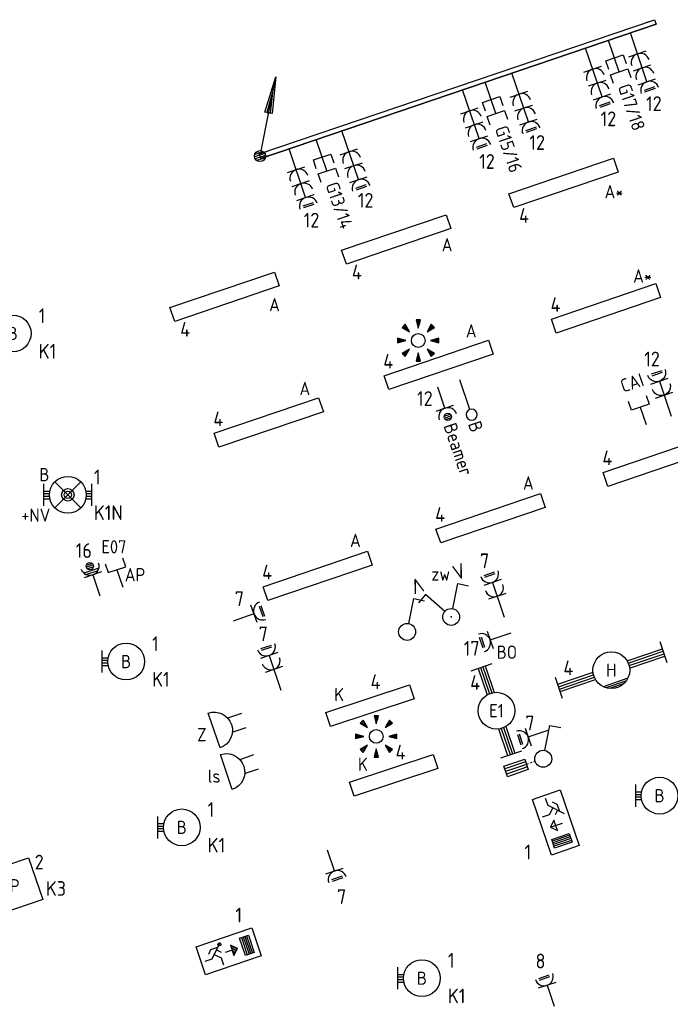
# Model space of a CAD drawing. Header units: millimetres. Extents: x 32381 to 65913, y 27481 to 83025.
# Tile 11 of 12: x 43633 to 52475, y 69641 to 83025. Entities that reach past the tile are written whole.
import ezdxf
from ezdxf.enums import TextEntityAlignment as Align

# ---------------------------------------------------------------- set-up
doc = ezdxf.new("R2010")
doc.units = ezdxf.units.MM
doc.header["$LTSCALE"] = 100
for name, color, linetype in [('EB63101-_ATTRIB', 2, 'Continuous'), ('EB63106-_ATTRIB', 2, 'Continuous'), ('EB6411--_ATTRIB', 2, 'Continuous'), ('EB6441--_ATTRIB', 2, 'Continuous'), ('EB6452--_ATTRIB', 2, 'Continuous'), ('EB6531--_ATTRIB', 2, 'Continuous'), ('EL6110--_CEN-NOODSTR', 3, 'Continuous'), ('EL61303-_WANDGOOT', 3, 'Continuous'), ('EL62203-_KRACHT-WCD230', 3, 'Continuous'), ('EL63101-_LICHT-ARM', 3, 'Continuous'), ('EL63102-_LICHT-SCH', 3, 'Continuous'), ('EL63103-_LICHT-WCD230V', 3, 'Continuous'), ('EL63105-_LICHT-KAST', 3, 'Continuous'), ('EL63106-_LICHT-WCDPLAF', 3, 'Continuous'), ('EL63202-_NOODVRL-TXT', 3, 'Continuous'), ('EL63501-_NOODVRL-ARM', 3, 'Continuous'), ('EL63502-_NOODVRL-TXT', 3, 'Continuous'), ('EL6411--_DEURBEL', 3, 'Continuous'), ('EL6441--_DATACOM', 3, 'Continuous'), ('EL6452--_CAI', 3, 'Continuous'), ('EL6531--_ZONWERING', 3, 'Continuous')]:
    doc.layers.add(name, color=color, linetype=linetype)
doc.styles.add('2_0', font='iso', dxfattribs={"height": 200})
doc.styles.add('ISO', font='iso.shx', dxfattribs={"height": 220})
doc.styles.add('NORATT', font='iso.shx')
doc.styles.add('NORDIM', font='isocp.shx')
doc.styles.get("Standard").update_dxf_attribs({"font": 'arial.ttf'})

# ---------------------------------------------------------------- blocks, each defined once
blk = doc.blocks.new('ES3W1L')
for p, q in [((1.25, 0), (-1.25, 0)), ((-0.75, 1.25), (0.75, 1.25)), ((-0.75, 1), (0.75, 1)), ((0, 0), (0, -3))]:
    blk.add_line(p, q)
blk.add_arc((0, 1.25), 1.25, 180, 0)
at = {"style": 'NORATT'}
for tag, flags, p in [('VERMOGEN', 9, (-2.5, 3)), ('GROEP', 8, (0, 3)), ('SCHAK', 8, (2.5, 3)), ('GELIJK', 9, (5, 3)), ('KAST', 9, (7, 3)), ('TAL', 8, (2.5, 3))]:
    blk.add_attdef(tag, text='', height=1.8, rotation=90, dxfattribs=dict(at, flags=flags)).set_placement(p, align=Align.MIDDLE_CENTER)
at = {"style": 'NORATT', "flags": 8}
blk.add_attdef('DOEL', text='', height=1.8, rotation=90, dxfattribs=at).set_placement((-2.5, 3), align=Align.MIDDLE_LEFT)
at = {"style": 'NORATT', "flags": 9}
blk.add_attdef('M_CODE', text='', height=1.8, dxfattribs=at).set_placement((0, 0), align=Align.MIDDLE_CENTER)
blk = doc.blocks.new('ES3G10')
for p, q in [((-3.25, -1.5), (-3.25, 1.5)), ((-3.25, 0.52), (-2.44, 0.52)), ((-3.25, 0.17), (-2.49, 0.17)), ((-3.25, -0.17), (-2.49, -0.17)), ((-3.25, -0.52), (-2.44, -0.52))]:
    blk.add_line(p, q)
blk.add_circle((0, 0), 2.5)
at = {"style": 'NORATT', "flags": 9}
blk.add_attdef('GELIJK', text='', height=1.8, dxfattribs=at).set_placement((3.5, 5), align=Align.MIDDLE_CENTER)
at = {"color": 6, "style": 'NORATT'}
for tag, flags, p in [('SCHAK', 8, (3.5, 2.75)), ('A_CODE', 8, (0, 0)), ('GROEP', 8, (-3.5, -2.75)), ('KAST', 9, (3.5, -2.75))]:
    blk.add_attdef(tag, text='', height=1.8, dxfattribs=dict(at, flags=flags)).set_placement(p, align=Align.MIDDLE)
blk = doc.blocks.new('ES081010')
at = {"color": 0}
for p, q in [((-1, 0), (-1, -2)), ((1, -2), (1, 0))]:
    blk.add_line(p, q, dxfattribs=at)
blk.add_lwpolyline([(-2.5, 2.25), (2.5, 2.25, -1)], format="xyb", close=True, dxfattribs=at)
at = {"color": 0, "style": 'NORATT', "flags": 8}
for tag, p in [('NUMMER', (0, 6.75)), ('SCHAK', (0, 4))]:
    blk.add_attdef(tag, text='', height=1.8, dxfattribs=at).set_placement(p, align=Align.MIDDLE)
at = {"style": 'NORATT'}
for tag, flags, p in [('CODE', 9, (1, 3.5)), ('PANEEL', 9, (0, 3)), ('GRP', 8, (0, -5)), ('RUIMTE', 9, (0, -7.5))]:
    blk.add_attdef(tag, text='', height=1.8, dxfattribs=dict(at, flags=flags)).set_placement(p, align=Align.MIDDLE_LEFT)
at = {"style": 'NORATT', "flags": 8}
blk.add_attdef('M_CODE', text='', height=1.8, dxfattribs=at).set_placement((0, 0), align=Align.MIDDLE_CENTER)
blk = doc.blocks.new('EJ3P31')
at = {"color": 0}
blk.add_lwpolyline([(-7.5, -1), (-7.5, 1), (7.5, 1), (7.5, -1)], close=True, dxfattribs=at)
at = {"style": 'NORATT', "flags": 9}
blk.add_attdef('GELIJK', text='', height=1.8, dxfattribs=at).set_placement((3.5, 5), align=Align.MIDDLE_CENTER)
at = {"color": 0, "style": 'NORATT'}
for tag, flags, p in [('A_CODE', 8, (-3.5, 2.75)), ('SCHAK', 8, (3.5, 2.75)), ('GROEP', 8, (-3.5, -2.75)), ('KAST', 9, (3.5, -2.75))]:
    blk.add_attdef(tag, text='', height=1.8, dxfattribs=dict(at, flags=flags)).set_placement(p, align=Align.MIDDLE)
blk = doc.blocks.new('EH100000')
at = {"linetype": 'ByBlock'}
for p, q in [((1, 0.5), (0, 0.5)), ((1, 0.5, 1), (0, 0.5, 1)), ((0, -0.5, 1), (1, -0.5, 1)), ((1, -0.5), (0, -0.5))]:
    blk.add_line(p, q, dxfattribs=at)
at = {"linetype": 'ByBlock', "invisible_edges": 15}
for points in [[(1, -0.5), (0, -0.5), (0, 0.5), (1, 0.5)], [(0, 0.5), (1, 0.5), (1, 0.5, 1), (0, 0.5, 1)], [(0, -0.5, 1), (1, -0.5, 1), (1, -0.5), (0, -0.5)]]:
    blk.add_3dface(points, dxfattribs=at)
at = {"linetype": 'ByBlock', "style": '2_0', "flags": 8}
blk.add_attdef('FUNCTIE', text='', height=0.5, dxfattribs=at).set_placement((0.5, 0), align=Align.MIDDLE)
at = {"linetype": 'ByBlock', "flags": 9}
blk.add_attdef('SCHOT', text='', height=0.5, dxfattribs=at).set_placement((0.5, 0), align=Align.MIDDLE)
blk = doc.blocks.new('ES111352')
at = {"color": 0}
blk.add_line((0, 1.5), (0, -3), dxfattribs=at)
for points in [[(-1.25, 2.75), (-1.25, 1.5), (1.25, 1.5), (1.25, 2.75)], [(-1.25, 0.75), (-1.25, -0.5), (1.25, -0.5), (1.25, 0.75)]]:
    blk.add_lwpolyline(points, dxfattribs=at)
at = {"color": 0, "style": 'NORATT', "flags": 8}
blk.add_attdef('NUMMER1', text='', height=1.8, rotation=90, dxfattribs=at).set_placement((-1.5, 4.5), align=Align.MIDDLE_LEFT)
at = {"style": 'NORATT', "flags": 8}
blk.add_attdef('NUMMER', text='', height=1.8, rotation=90, dxfattribs=at).set_placement((1.5, 4.5), align=Align.MIDDLE_LEFT)
at = {"style": 'NORATT'}
for tag, flags, p in [('CODE', 9, (1, 3.5)), ('PANEEL', 9, (0, 3)), ('GRP', 8, (0, -5)), ('RUIMTE', 9, (0, -7.5))]:
    blk.add_attdef(tag, text='', height=1.8, dxfattribs=dict(at, flags=flags)).set_placement(p, align=Align.MIDDLE_LEFT)
at = {"style": 'NORATT', "flags": 8}
blk.add_attdef('M_CODE', text='', height=1.8, dxfattribs=at).set_placement((0, 0), align=Align.MIDDLE_CENTER)
blk = doc.blocks.new('WGE')
blk.add_lwpolyline([(-1, -0.5), (0, -0.5), (0, 0.5), (-1, 0.5)])
at = {"style": '2_0', "flags": 9}
for tag in ['HULPSTUK', 'SCHOT']:
    blk.add_attdef(tag, text='', height=0.5, dxfattribs=at).set_placement((0, 0), align=Align.MIDDLE)
blk = doc.blocks.new('ES3W2L')
for p, q in [((-0.75, 3.25), (0.75, 3.25)), ((-0.75, 3), (0.75, 3)), ((1.25, 2), (-1.25, 2)), ((0, 2), (0, -3)), ((1.25, 0), (-1.25, 0))]:
    blk.add_line(p, q)
for centre in [(0, 3.25), (0, 1.25)]:
    blk.add_arc(centre, 1.25, 180, 0)
at = {"style": 'NORATT'}
for tag, flags, p in [('VERMOGEN', 9, (-2.5, 5)), ('GROEP', 8, (0, 5)), ('SCHAK', 8, (2.5, 5)), ('GELIJKI', 9, (5, 5)), ('GELIJK', 9, (5, 5)), ('TAL', 8, (2.5, 5)), ('KAST', 9, (7, 5))]:
    blk.add_attdef(tag, text='', height=1.8, rotation=90, dxfattribs=dict(at, flags=flags)).set_placement(p, align=Align.MIDDLE_CENTER)
at = {"style": 'NORATT', "flags": 8}
blk.add_attdef('DOEL', text='', height=1.8, rotation=90, dxfattribs=at).set_placement((-2.5, 5), align=Align.MIDDLE_LEFT)
at = {"style": 'NORATT'}
for tag, height, flags, p in [('GROEPI', 1.8, 9, (0, 9.5)), ('CODE', 3.5, 8, (0, 4.5)), ('M_CODE', 1.8, 9, (0, 0)), ('VERMOGENI', 1.8, 9, (0, -9.5)), ('DOELI', 1.8, 9, (0, -11.5))]:
    blk.add_attdef(tag, text='', height=height, dxfattribs=dict(at, flags=flags)).set_placement(p, align=Align.MIDDLE_CENTER)
blk = doc.blocks.new('ES3S1')
blk.add_lwpolyline([(0.58, 1), (2.31, 4), (3.61, 3.25)])
blk.add_circle((0, 0), 1.15)
at = {"style": 'NORATT'}
for tag, flags, p in [('SCHAK', 8, (3, 5.5)), ('KAST', 9, (-3, 0.5)), ('M_CODE', 9, (0, 0)), ('DOEL', 9, (-3, -2)), ('GROEP', 9, (-3, -4.5))]:
    blk.add_attdef(tag, text='', height=1.8, dxfattribs=dict(at, flags=flags)).set_placement(p, align=Align.MIDDLE_CENTER)
blk = doc.blocks.new('ES3W1P')
at = {"color": 0}
for p, q in [((0.43, 1.5), (-0.43, 1.5)), ((1.25, 0), (-1.25, 0)), ((0.5, 1.25), (-0.5, 1.25)), ((0.43, 1), (-0.43, 1)), ((0, 0), (0, -3))]:
    blk.add_line(p, q, dxfattribs=at)
blk.add_circle((0, 1.25), 0.5, dxfattribs=at)
blk.add_arc((0, 1.25), 1.25, 180, 0, dxfattribs=at)
at = {"style": 'NORATT'}
for tag, flags, p in [('VERMOGEN', 9, (-2.5, 3.5)), ('GROEP', 8, (0, 3.5)), ('SCHAK', 8, (2.5, 3.5)), ('GELIJK', 9, (5, 3.5)), ('TAL', 8, (2.5, 3.5)), ('KAST', 9, (7, 3.5))]:
    blk.add_attdef(tag, text='', height=1.8, rotation=90, dxfattribs=dict(at, flags=flags)).set_placement(p, align=Align.MIDDLE_CENTER)
at = {"style": 'NORATT', "flags": 8}
blk.add_attdef('DOEL', text='', height=1.8, rotation=90, dxfattribs=at).set_placement((-2.5, 3.5), align=Align.MIDDLE_LEFT)
at = {"style": 'NORATT', "flags": 9}
blk.add_attdef('M_CODE', text='', height=1.8, dxfattribs=at).set_placement((0, 0), align=Align.MIDDLE_CENTER)
blk = doc.blocks.new('ES4X4')
at = {"color": 0}
blk.add_line((0, 1.25), (0, -3), dxfattribs=at)
blk.add_circle((0, 2), 0.75, dxfattribs=at)
at = {"color": 0, "style": 'NORATT', "flags": 8}
for tag, p in [('NUMMER', (0, 3.5)), ('CODE', (-2.75, -1.25))]:
    blk.add_attdef(tag, text='', height=1.8, rotation=90, dxfattribs=at).set_placement(p, align=Align.MIDDLE_LEFT)
at = {"style": 'NORATT', "flags": 9}
for tag, p in [('M_CODE', (0, 0)), ('PANEEL', (0, -2.5)), ('GRP', (0, -5)), ('MERK', (0, -7.5)), ('AANGEP', (0, -10)), ('INSTAL', (0, -12.5)), ('TYPE', (0, -17.5))]:
    blk.add_attdef(tag, text='', height=1.8, dxfattribs=at).set_placement(p, align=Align.MIDDLE_CENTER)
blk.add_attdef('RUIMTE', text='', height=1.8, dxfattribs=at).set_placement((0, -7.5), align=Align.MIDDLE_LEFT)
blk = doc.blocks.new('ES652141')
for p, q in [((-0.2, 3.75), (-0.2, 3)), ((0, 3.75), (0, 2.25)), ((0.2, 3.75), (0.2, 3)), ((-2.79, 2.51), (-2.26, 1.98)), ((-2.65, 2.65), (-1.59, 1.59)), ((-2.51, 2.79), (-1.98, 2.26)), ((2.65, 2.65), (1.59, 1.59)), ((2.51, 2.79), (1.98, 2.26)), ((2.79, 2.51), (2.26, 1.98)), ((-3.75, 0.2), (-3, 0.2)), ((-3.75, 0), (-2.25, 0)), ((3.75, 0), (2.25, 0)), ((3.75, 0.2), (3, 0.2)), ((-3.75, -0.2), (-3, -0.2)), ((-2.65, -2.65), (-1.59, -1.59)), ((2.65, -2.65), (1.59, -1.59)), ((3.75, -0.2), (3, -0.2)), ((-2.79, -2.51), (-2.26, -1.98)), ((-2.51, -2.79), (-1.98, -2.26)), ((-0.2, -3.75), (-0.2, -3)), ((0, -3.75), (0, -2.25)), ((0.2, -3.75), (0.2, -3)), ((2.51, -2.79), (1.98, -2.26)), ((2.79, -2.51), (2.26, -1.98))]:
    blk.add_line(p, q)
for points in [[(0, 2.25), (0.4, 3.75), (-0.4, 3.75)], [(-1.59, 1.59), (-2.37, 2.93), (-2.93, 2.37)], [(1.59, 1.59), (2.93, 2.37), (2.37, 2.93)], [(-2.25, 0), (-3.75, 0.4), (-3.75, -0.4)], [(2.25, 0), (3.75, -0.4), (3.75, 0.4)], [(-1.59, -1.59), (-2.93, -2.37), (-2.37, -2.93)], [(1.59, -1.59), (2.37, -2.93), (2.93, -2.37)], [(0, -2.25), (-0.4, -3.75), (0.4, -3.75)]]:
    blk.add_lwpolyline(points, close=True)
blk.add_circle((0, 0), 1.25)
at = {"style": 'NORATT'}
blk.add_attdef('NUMMER', text='', height=1.8, dxfattribs=at).set_placement((0, 5), align=Align.MIDDLE)
for tag, flags, p in [('PANEEL', 9, (0, 3)), ('CODE', 9, (1, 3.5)), ('GRP', 8, (0, -5)), ('RUIMTE', 9, (0, -7.5))]:
    blk.add_attdef(tag, text='', height=1.8, dxfattribs=dict(at, flags=flags)).set_placement(p, align=Align.MIDDLE_LEFT)
at = {"style": 'NORATT', "flags": 8}
blk.add_attdef('M_CODE', text='', height=1.8, dxfattribs=at).set_placement((0, 0), align=Align.MIDDLE_CENTER)
blk = doc.blocks.new('EJ3P21')
at = {"color": 0}
blk.add_lwpolyline([(-6, -1), (-6, 1), (6, 1), (6, -1)], close=True, dxfattribs=at)
at = {"style": 'NORATT'}
for tag, height, flags, p in [('GROEPI', 1.8, 9, (0, 9.5)), ('CODE', 3.5, 8, (0, 4.5)), ('GELIJK', 1.8, 9, (3.5, 5)), ('M_CODE', 1.8, 9, (0, 0)), ('VERMOGEN', 1.8, 9, (0, -5.5)), ('DOEL', 1.8, 9, (0, -7.5)), ('VERMOGENI', 1.8, 9, (0, -9.5)), ('DOELI', 1.8, 9, (0, -11.5))]:
    blk.add_attdef(tag, text='', height=height, dxfattribs=dict(at, flags=flags)).set_placement(p, align=Align.MIDDLE_CENTER)
at = {"style": 'NORATT', "flags": 9}
for tag in ['GELIJKI', 'TAL']:
    blk.add_attdef(tag, text='', height=1.8, rotation=90, dxfattribs=at).set_placement((5, 2.75), align=Align.MIDDLE_CENTER)
at = {"style": 'NORATT'}
for tag, flags, p in [('SCHAK', 8, (3.5, 2.8)), ('A_CODE', 8, (0, 0)), ('GROEP', 8, (-3.5, -2.8)), ('KAST', 9, (3.5, -2.8))]:
    blk.add_attdef(tag, text='', height=1.8, dxfattribs=dict(at, flags=flags)).set_placement(p, align=Align.MIDDLE)
blk = doc.blocks.new('EJ3T30W')
at = {"color": 0}
for p, q in [((-7.5, -1.5), (-7.5, 1.5)), ((7.5, -1.5), (7.5, 1.5)), ((-7.5, 0.52), (-2.44, 0.52)), ((-7.5, 0.17), (-2.49, 0.17)), ((2.44, 0.52), (7.5, 0.52)), ((2.49, 0.17), (7.5, 0.17)), ((-7.5, -0.18), (-2.49, -0.18)), ((-7.5, -0.53), (-2.44, -0.53)), ((2.44, -0.53), (7.5, -0.53)), ((2.49, -0.18), (7.5, -0.18)), ((1.77, -1.77), (-1.77, -1.77)), ((1.48, -2.02), (-1.48, -2.02)), ((1.05, -2.27), (-1.05, -2.27))]:
    blk.add_line(p, q, dxfattribs=at)
blk.add_circle((0, 0), 2.5, dxfattribs=at)
at = {"style": 'NORATT', "flags": 9}
blk.add_attdef('GELIJK', text='', height=1.8, dxfattribs=at).set_placement((3.5, 5), align=Align.MIDDLE_CENTER)
at = {"color": 0, "style": 'NORATT'}
for tag, flags, p in [('SCHAK', 8, (3.5, 2.75)), ('A_CODE', 8, (0, 0)), ('GROEP', 8, (-3.5, -2.75)), ('KAST', 9, (3.5, -2.75))]:
    blk.add_attdef(tag, text='', height=1.8, dxfattribs=dict(at, flags=flags)).set_placement(p, align=Align.MIDDLE)
blk = doc.blocks.new('EJ3T20')
at = {"color": 0}
for p, q in [((-6.25, -1.5), (-6.25, 1.5)), ((6.25, -1.5), (6.25, 1.5)), ((-6.25, 0.52), (-2.44, 0.52)), ((-6.25, 0.17), (-2.49, 0.17)), ((2.44, 0.52), (6.25, 0.52)), ((2.49, 0.17), (6.25, 0.17)), ((-6.25, -0.17), (-2.49, -0.17)), ((-6.25, -0.52), (-2.44, -0.52)), ((2.44, -0.52), (6.25, -0.52)), ((2.49, -0.17), (6.25, -0.17))]:
    blk.add_line(p, q, dxfattribs=at)
blk.add_circle((0, 0), 2.5, dxfattribs=at)
at = {"style": 'NORATT', "flags": 9}
blk.add_attdef('GELIJK', text='', height=1.8, dxfattribs=at).set_placement((3.5, 5), align=Align.MIDDLE_CENTER)
at = {"color": 0, "style": 'NORATT'}
for tag, flags, p in [('SCHAK', 8, (3.5, 2.75)), ('A_CODE', 8, (0, 0)), ('GROEP', 8, (-3.5, -2.75)), ('KAST', 9, (3.5, -2.75))]:
    blk.add_attdef(tag, text='', height=1.8, dxfattribs=dict(at, flags=flags)).set_placement(p, align=Align.MIDDLE)
blk = doc.blocks.new('EJ3P13')
at = {"color": 0}
blk.add_lwpolyline([(-3, -3), (-3, 3), (3, 3), (3, -3)], close=True, dxfattribs=at)
at = {"style": 'NORATT', "flags": 9}
blk.add_attdef('GELIJK', text='', height=1.8, dxfattribs=at).set_placement((3.5, 5), align=Align.MIDDLE_CENTER)
at = {"color": 0, "style": 'NORATT'}
for tag, flags, p in [('SCHAK', 8, (3.5, 4.75)), ('A_CODE', 8, (0, 0)), ('GROEP', 8, (-3.5, -4.75)), ('KAST', 9, (3.5, -4.75))]:
    blk.add_attdef(tag, text='', height=1.8, dxfattribs=dict(at, flags=flags)).set_placement(p, align=Align.MIDDLE)
blk = doc.blocks.new('ES3W1Q')
at = {"color": 0}
for p, q in [((0.43, 1.5), (-0.43, 1.5)), ((1.25, 0), (-1.25, 0)), ((1.07, 0.6), (-1.07, 0.6)), ((0.81, 0.3), (-0.81, 0.3)), ((0.5, 1.25), (-0.5, 1.25)), ((0.43, 1), (-0.43, 1)), ((0, 0), (0, -3))]:
    blk.add_line(p, q, dxfattribs=at)
blk.add_circle((0, 1.25), 0.5, dxfattribs=at)
blk.add_arc((0, 1.25), 1.25, 180, 0, dxfattribs=at)
at = {"color": 0, "style": 'NORATT'}
for tag, flags, p in [('VERMOGEN', 9, (-2.5, 2.5)), ('GROEP', 8, (0, 3.5)), ('KAST', 9, (2.5, 2.5)), ('SCHAK', 8, (-1.5, -1.5)), ('TAL', 8, (1.6, -1.65))]:
    blk.add_attdef(tag, text='', height=1.8, rotation=90, dxfattribs=dict(at, flags=flags)).set_placement(p, align=Align.MIDDLE)
at = {"style": 'NORATT', "width": 0.7, "flags": 8}
blk.add_attdef('DOEL', text='', height=1.8, rotation=90, dxfattribs=at).set_placement((-2.5, 3.5), align=Align.MIDDLE_LEFT)
at = {"style": 'NORATT', "flags": 9}
blk.add_attdef('GELIJK', text='', height=1.8, rotation=90, dxfattribs=at).set_placement((5, 3.5), align=Align.MIDDLE_CENTER)
blk.add_attdef('M_CODE', text='', height=1.8, dxfattribs=at).set_placement((0, 0), align=Align.MIDDLE_CENTER)
blk = doc.blocks.new('ES111351')
blk.add_line((0, -0.5), (0, -3))
blk.add_lwpolyline([(-1.25, 0.75), (-1.25, -0.5), (1.25, -0.5), (1.25, 0.75)])
at = {"style": 'NORATT', "flags": 8}
blk.add_attdef('NUMMER', text='', height=1.8, rotation=90, dxfattribs=at).set_placement((0, 2.5), align=Align.MIDDLE_LEFT)
at = {"style": 'NORATT'}
for tag, flags, p in [('CODE', 9, (1, 3.5)), ('PANEEL', 9, (0, 3)), ('GRP', 8, (0, -5)), ('RUIMTE', 9, (0, -7.5))]:
    blk.add_attdef(tag, text='', height=1.8, dxfattribs=dict(at, flags=flags)).set_placement(p, align=Align.MIDDLE_LEFT)
at = {"style": 'NORATT', "flags": 8}
blk.add_attdef('M_CODE', text='', height=1.8, dxfattribs=at).set_placement((0, 0), align=Align.MIDDLE_CENTER)
blk = doc.blocks.new('ES3N026')
for p, q in [((-1.5, 0.75), (-1, 0.25)), ((0.38, -0.88), (0.38, 0.87)), ((2.25, 1.25), (2.25, -1.25)), ((2.5, 1.25), (2.5, -1.25)), ((2.75, 1.25), (2.75, -1.25)), ((3, 1.25), (3, -1.25))]:
    blk.add_line(p, q)
for points in [[(4.01, 2.01), (4.01, -1.98), (-3.99, -1.98), (-3.99, 2.01)], [(3.25, -1.25), (2, -1.25), (2, 1.25), (3.25, 1.25)], [(0.38, -0.88), (1.12, -0.13), (-0.37, -0.13)]]:
    blk.add_lwpolyline(points, close=True)
for points in [[(-0.75, 1.5), (-2.5, -0.25), (-3.5, -0.25)], [(-1.25, 1), (-2.25, 1), (-2.75, 0.5)], [(-2, 0.25), (-1.25, -0.5), (-1.25, -1.5)]]:
    blk.add_lwpolyline(points)
at = {"style": 'NORATT'}
for tag, height, flags, p in [('GROEPI', 1.8, 9, (0, 9.5)), ('CODE', 3.5, 8, (0, 4.5)), ('A_CODE', 1.8, 8, (-3.5, 3.5)), ('NUMMER', 1.8, 8, (3.5, 3.5)), ('SCHAK', 1.8, 8, (3.5, 2.75)), ('M_CODE', 1.8, 9, (0, 0)), ('GROEP', 1.8, 8, (-3.5, -3.5)), ('KAST', 1.8, 9, (3.5, -3.5)), ('VERMOGEN', 1.8, 9, (0, -5.5)), ('DOEL', 1.8, 9, (0, -7.5)), ('VERMOGENI', 1.8, 9, (0, -9.5)), ('DOELI', 1.8, 9, (0, -11.5))]:
    blk.add_attdef(tag, text='', height=height, dxfattribs=dict(at, flags=flags)).set_placement(p, align=Align.MIDDLE_CENTER)
at = {"style": 'NORATT', "flags": 9}
for tag in ['GELIJKI', 'TAL']:
    blk.add_attdef(tag, text='', height=1.8, rotation=90, dxfattribs=at).set_placement((5, 3.76), align=Align.MIDDLE_CENTER)
blk = doc.blocks.new('ES3N024')
at = {"color": 2}
for p, q in [((-1.5, 0.75), (-1, 0.25)), ((1.25, 0), (-0.5, 0)), ((0.65, 0.6), (0.5, 0.6)), ((0.85, 0.4), (0.5, 0.4)), ((1.05, 0.2), (0.5, 0.2)), ((1.05, -0.2), (0.5, -0.2)), ((0.85, -0.4), (0.5, -0.4)), ((0.65, -0.6), (0.5, -0.6))]:
    blk.add_line(p, q, dxfattribs=at)
at = {"color": 0}
for p, q in [((2.25, 1.25), (2.25, -1.25)), ((2.5, 1.25), (2.5, -1.25)), ((2.75, 1.25), (2.75, -1.25)), ((3, 1.25), (3, -1.25))]:
    blk.add_line(p, q, dxfattribs=at)
for points in [[(4.01, 2.01), (4.01, -1.98), (-3.99, -1.98), (-3.99, 2.01)], [(3.25, -1.25), (2, -1.25), (2, 1.25), (3.25, 1.25)]]:
    blk.add_lwpolyline(points, close=True, dxfattribs=at)
at = {"color": 2}
for points in [[(-0.75, 1.5), (-2.5, -0.25), (-3.5, -0.25)], [(-1.25, 1), (-2.25, 1), (-2.75, 0.5)], [(-2, 0.25), (-1.25, -0.5), (-1.25, -1.5)]]:
    blk.add_lwpolyline(points, dxfattribs=at)
blk.add_lwpolyline([(1.25, 0), (0.5, 0.75), (0.5, -0.75)], close=True, dxfattribs=at)
blk.add_circle((-0.88, 1.32), 0.2, dxfattribs=at)
at = {"style": 'NORATT'}
for tag, flags, p in [('A_CODE', 8, (-3.5, 3.5)), ('NUMMER', 8, (3.5, 3.5)), ('GROEP', 8, (-3.5, -3.5)), ('KAST', 9, (3.5, -3.5))]:
    blk.add_attdef(tag, text='', height=1.8, dxfattribs=dict(at, flags=flags)).set_placement(p, align=Align.MIDDLE_CENTER)
blk = doc.blocks.new('ES3W3L')
at = {"color": 2}
for p, q in [((-0.75, 5.25), (0.75, 5.25)), ((-0.75, 5), (0.75, 5))]:
    blk.add_line(p, q, dxfattribs=at)
at = {"color": 0}
for p, q in [((1.25, 4), (-1.25, 4)), ((0, 4), (0, -3)), ((1.25, 2), (-1.25, 2)), ((1.25, 0), (-1.25, 0))]:
    blk.add_line(p, q, dxfattribs=at)
for centre in [(0, 5.25), (0, 3.25), (0, 1.25)]:
    blk.add_arc(centre, 1.25, 180, 0, dxfattribs=at)
at = {"style": 'NORATT'}
for tag, flags, p in [('VERMOGEN', 9, (-2.5, 7)), ('GROEP', 8, (0, 7)), ('SCHAK', 8, (2.5, 7)), ('GELIJK', 9, (5, 7)), ('KAST', 9, (7, 7)), ('TAL', 8, (2.5, 7))]:
    blk.add_attdef(tag, text='', height=1.8, rotation=90, dxfattribs=dict(at, flags=flags)).set_placement(p, align=Align.MIDDLE_CENTER)
at = {"style": 'NORATT', "flags": 8}
blk.add_attdef('DOEL', text='', height=1.8, rotation=90, dxfattribs=at).set_placement((-2.5, 7), align=Align.MIDDLE_LEFT)
at = {"style": 'NORATT', "flags": 9}
blk.add_attdef('M_CODE', text='', height=1.8, dxfattribs=at).set_placement((0, 0), align=Align.MIDDLE_CENTER)
blk = doc.blocks.new('ES111309')
at = {"color": 0}
blk.add_line((0, -0.5), (0, -3), dxfattribs=at)
blk.add_lwpolyline([(-1.25, 0.75), (-1.25, -0.5), (1.25, -0.5), (1.25, 0.75)], dxfattribs=at)
at = {"color": 0, "style": 'NORATT', "flags": 8}
for tag, p in [('NUMMER', (0, 6)), ('CODE', (0, 3))]:
    blk.add_attdef(tag, text='', height=1.8, dxfattribs=at).set_placement(p, align=Align.MIDDLE)
at = {"style": 'NORATT'}
for tag, flags, p in [('PANEEL', 9, (0, 3)), ('GRP', 8, (0, -5)), ('RUIMTE', 9, (0, -7.5))]:
    blk.add_attdef(tag, text='', height=1.8, dxfattribs=dict(at, flags=flags)).set_placement(p, align=Align.MIDDLE_LEFT)
at = {"style": 'NORATT', "flags": 8}
blk.add_attdef('M_CODE', text='', height=1.8, dxfattribs=at).set_placement((0, 0), align=Align.MIDDLE_CENTER)
blk = doc.blocks.new('ES111201')
at = {"color": 0}
for p, q in [((0.38, 0.65), (5.5, 9.53)), ((0.73, 0.15), (-0.73, 0.15)), ((0.6, 0.45), (-0.6, 0.45)), ((0.73, -0.15), (-0.73, -0.15)), ((0.6, -0.45), (-0.6, -0.45))]:
    blk.add_line(p, q, dxfattribs=at)
for points in [[(2.57, 5.45), (5.5, 9.53), (3.43, 4.95)], [(3.22, 5.07), (4.63, 8.01), (2.78, 5.32)]]:
    blk.add_lwpolyline(points, close=True, dxfattribs=at)
blk.add_circle((0, 0), 0.75, dxfattribs=at)
at = {"style": 'NORATT', "flags": 9}
for tag in ['GELIJKI', 'TAL']:
    blk.add_attdef(tag, text='', height=1.8, rotation=90, dxfattribs=at).set_placement((5, 11.28), align=Align.MIDDLE_CENTER)
at = {"style": 'NORATT'}
for tag, height, flags, p in [('GROEPI', 1.8, 9, (0, 9.5)), ('GROEP', 1.8, 8, (0, 7.5)), ('CODE', 3.5, 8, (0, 4.5)), ('M_CODE', 1.8, 8, (0, 0)), ('KAST', 1.8, 9, (0, -3.5)), ('VERMOGEN', 1.8, 9, (0, -5.5)), ('DOEL', 1.8, 9, (0, -7.5)), ('VERMOGENI', 1.8, 9, (0, -9.5)), ('DOELI', 1.8, 9, (0, -11.5))]:
    blk.add_attdef(tag, text='', height=height, dxfattribs=dict(at, flags=flags)).set_placement(p, align=Align.MIDDLE_CENTER)
blk = doc.blocks.new('ES3S1-D')
at = {"color": 0}
for p, q in [((-2.4, 0.38), (-5.4, 0.38)), ((-2.4, 0), (-5.4, 0)), ((-2.4, -0.37), (-5.4, -0.37))]:
    blk.add_line(p, q, dxfattribs=at)
at = {"color": 1}
for p, q in [((-2.15, 0), (-2.4, 0)), ((-1.65, 0), (-1.9, 0)), ((-1.15, 0), (-1.4, 0))]:
    blk.add_line(p, q, dxfattribs=at)
blk.add_lwpolyline([(0.58, 1), (2.31, 4), (3.61, 3.25)])
at = {"color": 0}
blk.add_lwpolyline([(-2.4, -0.75), (-5.4, -0.75), (-5.4, 0.75), (-2.4, 0.75)], close=True, dxfattribs=at)
blk.add_circle((0, 0), 1.15)
at = {"style": 'NORATT'}
for tag, flags, p in [('SCHAK', 8, (3, 5.5)), ('KAST', 9, (-3, 0.5)), ('M_CODE', 9, (0, 0)), ('DOEL', 9, (-3, -2)), ('GROEP', 9, (-3, -4.5))]:
    blk.add_attdef(tag, text='', height=1.8, dxfattribs=dict(at, flags=flags)).set_placement(p, align=Align.MIDDLE_CENTER)
blk = doc.blocks.new('ES3SZ')
at = {"color": 0}
for points in [[(-0.58, 1), (-2.31, 4), (-3.61, 3.25)], [(0.58, 1), (2.31, 4), (3.61, 3.25)]]:
    blk.add_lwpolyline(points, dxfattribs=at)
blk.add_circle((0, 0), 1.15, dxfattribs=at)
blk.add_point((0, 0), dxfattribs=at)
blk.add_point((0, 0), dxfattribs=at)
at = {"color": 2, "style": 'ISO'}
blk.add_text('V', height=2, rotation=180, dxfattribs=at).set_placement((-3, 5.5), align=Align.MIDDLE_CENTER)
blk.add_text('V', height=2, dxfattribs=at).set_placement((3, 5.5), align=Align.MIDDLE_CENTER)
at = {"style": 'NORATT'}
for tag, flags, p in [('SCHAK', 8, (3, 5.5)), ('KAST', 9, (-3, 0.5)), ('M_CODE', 8, (0, 0)), ('DOEL', 9, (-3, -2)), ('GROEP', 9, (-3, -4.5))]:
    blk.add_attdef(tag, text='', height=1.8, dxfattribs=dict(at, flags=flags)).set_placement(p, align=Align.MIDDLE_CENTER)
for tag, flags, p in [('CODE', 9, (1, 3.5)), ('PANEEL', 9, (0, 3)), ('GRP', 8, (0, -5)), ('RUIMTE', 9, (0, -7.5))]:
    blk.add_attdef(tag, text='', height=1.8, dxfattribs=dict(at, flags=flags)).set_placement(p, align=Align.MIDDLE_LEFT)
blk = doc.blocks.new('EJ3T01')
at = {"color": 0}
for p, q in [((-3.25, -1.5), (-3.25, 1.5)), ((-1.77, 1.77), (1.77, -1.77)), ((1.77, 1.77), (-1.77, -1.77)), ((3.25, -1.5), (3.25, 1.5)), ((-3.25, 0.52), (-2.44, 0.52)), ((-3.25, 0.17), (-2.49, 0.17)), ((2.44, 0.52), (3.25, 0.52)), ((2.49, 0.17), (3.25, 0.17)), ((-3.25, -0.17), (-2.49, -0.17)), ((-3.25, -0.52), (-2.44, -0.52)), ((2.44, -0.52), (3.25, -0.52)), ((2.49, -0.17), (3.25, -0.17))]:
    blk.add_line(p, q, dxfattribs=at)
blk.add_lwpolyline([(1.77, -1.77), (1.75, -1.75)], dxfattribs=at)
for radius in [2.5, 0.85, 0.5]:
    blk.add_circle((0, 0), radius, dxfattribs=at)
at = {"style": 'NORATT', "flags": 9}
blk.add_attdef('GELIJK', text='', height=1.8, dxfattribs=at).set_placement((3.5, 5), align=Align.MIDDLE_CENTER)
at = {"color": 0, "style": 'NORATT'}
for tag, flags, p in [('A_CODE', 8, (-3.5, 2.75)), ('SCHAK', 8, (3.5, 2.75)), ('GROEP', 8, (-3.5, -2.75)), ('KAST', 9, (3.5, -2.75))]:
    blk.add_attdef(tag, text='', height=1.8, dxfattribs=dict(at, flags=flags)).set_placement(p, align=Align.MIDDLE)

msp = doc.modelspace()

# ---------------------------------------------------------------- block references
at = {"layer": 'EL6110--_CEN-NOODSTR', "xscale": 100.0000000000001, "yscale": 100.0000000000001, "zscale": 100.0000000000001, "rotation": 18.75000000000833}
msp.add_blockref('ES3W2L', (47087, 74193, -16800), dxfattribs=at)
at = {"layer": 'EL61303-_WANDGOOT', "yscale": 65, "zscale": 120}
for name, p, xscale, rotation in [('EH100000', (52272, 82995), -5674.999999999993, 18.74999999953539), ('WGE', (52272, 82995), -119.9999999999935, 198.7499999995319), ('WGE', (46898, 81171), -120.0000000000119, 18.74999999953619)]:
    msp.add_blockref(name, p, dxfattribs=dict(at, xscale=xscale, rotation=rotation))
at = {"layer": 'EL63101-_LICHT-ARM'}
ref = msp.add_blockref('EJ3P31', (51024, 80807), dxfattribs=dict(at, xscale=99.99999999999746, yscale=99.99999999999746, zscale=99.99999999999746, rotation=18.80000000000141))
ref.add_attrib('A_CODE', 'A*', dxfattribs={"layer": 'EB63101-_ATTRIB', "color": 1, "height": 180, "style": 'NORATT', "flags": 8}).set_placement((51709, 80687), align=Align.MIDDLE)
ref = msp.add_blockref('EJ3P31', (48750, 80038), dxfattribs=dict(at, xscale=99.99999999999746, yscale=99.99999999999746, zscale=99.99999999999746, rotation=18.80000000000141))
ref.add_attrib('A_CODE', 'A', dxfattribs={"layer": 'EB63101-_ATTRIB', "color": 1, "height": 180, "style": 'NORATT', "flags": 8}).set_placement((49441, 79966), align=Align.MIDDLE)
ref = msp.add_blockref('EJ3P31', (51601, 79102), dxfattribs=dict(at, xscale=99.99999999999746, yscale=99.99999999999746, zscale=99.99999999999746, rotation=18.80000000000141))
ref.add_attrib('A_CODE', 'A*', dxfattribs={"layer": 'EB63101-_ATTRIB', "color": 1, "height": 180, "style": 'NORATT', "flags": 8}).set_placement((52097, 79541), align=Align.MIDDLE)
ref = msp.add_blockref('EJ3P31', (46417, 79259), dxfattribs=dict(at, xscale=99.99999999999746, yscale=99.99999999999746, zscale=99.99999999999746, rotation=18.80000000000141))
ref.add_attrib('A_CODE', 'A', dxfattribs={"layer": 'EB63101-_ATTRIB', "color": 1, "height": 180, "style": 'NORATT', "flags": 8}).set_placement((47096, 79151), align=Align.MIDDLE)
ref = msp.add_blockref('ES3G10', (43538, 78760, -14400), dxfattribs=dict(at, xscale=100, yscale=100, zscale=100))
ref.add_attrib('A_CODE', 'B', dxfattribs={"layer": 'EB63101-_ATTRIB', "color": 1, "height": 180, "style": 'NORATT', "flags": 8}).set_placement((43538, 78760, -14400), align=Align.MIDDLE)
ref = msp.add_blockref('EJ3P31', (49327, 78333), dxfattribs=dict(at, xscale=99.99999999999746, yscale=99.99999999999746, zscale=99.99999999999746, rotation=18.80000000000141))
ref.add_attrib('A_CODE', 'A', dxfattribs={"layer": 'EB63101-_ATTRIB', "color": 1, "height": 180, "style": 'NORATT', "flags": 8}).set_placement((49769, 78795), align=Align.MIDDLE)
at = {"layer": 'EL63101-_LICHT-ARM', "xscale": 75, "yscale": 75, "zscale": 75}
for p in [(49049, 78665, -16800), (48479, 73283)]:
    msp.add_blockref('ES652141', p, dxfattribs=at)
at = {"layer": 'EL63101-_LICHT-ARM'}
ref = msp.add_blockref('EJ3P31', (47018, 77550, -14200), dxfattribs=dict(at, xscale=99.99999999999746, yscale=99.99999999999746, zscale=99.99999999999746, rotation=18.80000000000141))
ref.add_attrib('A_CODE', 'A', dxfattribs={"layer": 'EB63101-_ATTRIB', "color": 1, "height": 180, "style": 'NORATT', "flags": 8}).set_placement((47508, 78012, -14200), align=Align.MIDDLE)
ref = msp.add_blockref('EJ3P31', (52305, 77018), dxfattribs=dict(at, xscale=99.99999999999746, yscale=99.99999999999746, zscale=99.99999999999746, rotation=18.80000000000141))
ref.add_attrib('A_CODE', 'A*', dxfattribs={"layer": 'EB63101-_ATTRIB', "color": 1, "height": 180, "style": 'NORATT', "flags": 8}).set_placement((52764, 77485), align=Align.MIDDLE)
ref = msp.add_blockref('EJ3P31', (50032, 76249), dxfattribs=dict(at, xscale=99.99999999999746, yscale=99.99999999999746, zscale=99.99999999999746, rotation=18.80000000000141))
ref.add_attrib('A_CODE', 'A', dxfattribs={"layer": 'EB63101-_ATTRIB', "color": 1, "height": 180, "style": 'NORATT', "flags": 8}).set_placement((50545, 76727), align=Align.MIDDLE)
ref = msp.add_blockref('EJ3P31', (47682, 75465), dxfattribs=dict(at, xscale=99.99999999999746, yscale=99.99999999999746, zscale=99.99999999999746, rotation=18.80000000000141))
ref.add_attrib('A_CODE', 'A', dxfattribs={"layer": 'EB63101-_ATTRIB', "color": 1, "height": 180, "style": 'NORATT', "flags": 8}).set_placement((48195, 75947), align=Align.MIDDLE)
ref = msp.add_blockref('EJ3T30W', (51673, 74183, 2200), dxfattribs=dict(at, xscale=100.0000000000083, yscale=100.0000000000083, zscale=100.0000000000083, rotation=18.75000000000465))
ref.add_attrib('A_CODE', 'H', dxfattribs={"layer": 'EB63101-_ATTRIB', "color": 1, "height": 180, "style": 'NORATT', "flags": 8}).set_placement((51673, 74183, 2200), align=Align.MIDDLE)
ref = msp.add_blockref('ES3G10', (45079, 74300, -14400), dxfattribs=dict(at, xscale=100, yscale=100, zscale=100))
ref.add_attrib('A_CODE', 'B', dxfattribs={"layer": 'EB63101-_ATTRIB', "color": 1, "height": 180, "style": 'NORATT', "flags": 8}).set_placement((45079, 74300, -14400), align=Align.MIDDLE)
ref = msp.add_blockref('EJ3T20', (50112, 73632, -31000), dxfattribs=dict(at, xscale=100, yscale=100, zscale=100, rotation=288.7499999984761))
ref.add_attrib('A_CODE', 'E1', dxfattribs={"layer": 'EB63101-_ATTRIB', "color": 1, "height": 180, "style": 'NORATT', "flags": 8}).set_placement((50112, 73632, -31000), align=Align.MIDDLE)
ref = msp.add_blockref('EJ3P21', (48393, 73700), dxfattribs=dict(at, xscale=99.99999999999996, yscale=99.99999999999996, zscale=99.99999999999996, rotation=18.39999999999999))
ref.add_attrib('A_CODE', 'K', dxfattribs={"layer": 'EB63101-_ATTRIB', "color": 1, "height": 180, "style": 'NORATT', "flags": 8}).set_placement((47974, 73851), align=Align.MIDDLE)
ref = msp.add_blockref('EJ3P21', (48716, 72754), dxfattribs=dict(at, xscale=100.0000000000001, yscale=100.0000000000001, zscale=100.0000000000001, rotation=18.39999999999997))
ref.add_attrib('A_CODE', 'K', dxfattribs={"layer": 'EB63101-_ATTRIB', "color": 1, "height": 180, "style": 'NORATT', "flags": 8}).set_placement((48297, 72904), align=Align.MIDDLE)
ref = msp.add_blockref('ES3G10', (52329, 72477, -14400), dxfattribs=dict(at, xscale=100, yscale=100, zscale=100))
ref.add_attrib('A_CODE', 'B', dxfattribs={"layer": 'EB63101-_ATTRIB', "color": 1, "height": 180, "style": 'NORATT', "flags": 8}).set_placement((52329, 72477, -14400), align=Align.MIDDLE)
ref = msp.add_blockref('ES3G10', (45835, 72046, -14400), dxfattribs=dict(at, xscale=100, yscale=100, zscale=100))
ref.add_attrib('A_CODE', 'B', dxfattribs={"layer": 'EB63101-_ATTRIB', "color": 1, "height": 180, "style": 'NORATT', "flags": 8}).set_placement((45835, 72046, -14400), align=Align.MIDDLE)
ref = msp.add_blockref('EJ3P13', (43566, 71252), dxfattribs=dict(at, xscale=99.99999999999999, yscale=99.99999999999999, zscale=99.99999999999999, rotation=18.75000000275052))
ref.add_attrib('A_CODE', 'P', dxfattribs={"layer": 'EB63101-_ATTRIB', "color": 1, "height": 180, "style": 'NORATT', "flags": 8}).set_placement((43566, 71252), align=Align.MIDDLE)
ref = msp.add_blockref('ES3G10', (49099, 69996, -14400), dxfattribs=dict(at, xscale=100, yscale=100, zscale=100))
ref.add_attrib('A_CODE', 'B', dxfattribs={"layer": 'EB63101-_ATTRIB', "color": 1, "height": 180, "style": 'NORATT', "flags": 8}).set_placement((49099, 69996, -14400), align=Align.MIDDLE)
at = {"layer": 'EL63102-_LICHT-SCH'}
for name, p, xscale, yscale, zscale, rotation in [('ES3S1', (48898, 74703, -600), 100.000000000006, 100.000000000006, 100.000000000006, 18.75000000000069), ('ES3S1-D', (50748, 72979), 100, 100, 100, 18.74999999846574)]:
    msp.add_blockref(name, p, dxfattribs=dict(at, xscale=xscale, yscale=yscale, zscale=zscale, rotation=rotation))
at = {"layer": 'EL63103-_LICHT-WCD230V'}
for name, p, xscale, yscale, zscale, rotation in [('ES3W3L', (52028, 82561, -450), 100, 100, 100, 198.7499999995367), ('ES3W3L', (51419, 82354), 100, 100, 100, 198.7499999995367), ('ES3W3L', (50418, 82014), 100, 100, 100, 198.7499999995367), ('ES3W3L', (49747, 81787, -450), 100, 100, 100, 198.7499999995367), ('ES3W3L', (48107, 81230), 100, 100, 100, 198.749999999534), ('ES3W3L', (47390, 80987, -450), 100, 100, 100, 198.749999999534), ('ES3W2L', (52391, 77921), -100.0000000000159, 100.0000000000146, 100, 18.75417681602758), ('ES3W2L', (50121, 75187, 600), 100.0000000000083, 100.0000000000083, 100.0000000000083, 18.75000000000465), ('ES3W1L', (46817, 74949, -15750), 100, 100, 100, 289.2259355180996), ('ES3W1L', (50543, 73275, -15750), 100, 100, 100, 108.7499999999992), ('ES3W1L', (47911, 71453, -15750), 99.99999999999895, 99.99999999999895, 99.99999999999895, 198.7499999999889), ('ES3W1L', (50799, 69899, -15750), 100, 100, 100, 18.74999999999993)]:
    msp.add_blockref(name, p, dxfattribs=dict(at, xscale=xscale, yscale=yscale, zscale=zscale, rotation=rotation))
ref = msp.add_blockref('ES3W1L', (50026, 74595), dxfattribs=dict(at, xscale=100, yscale=100, zscale=100, rotation=108.7499999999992))
ref.add_attrib('DOEL', 'BO', dxfattribs={"layer": '0', "color": 1, "height": 180, "style": 'NORATT', "flags": 8}).set_placement((50115, 74428), align=Align.MIDDLE_LEFT)
at = {"layer": 'EL63105-_LICHT-KAST', "xscale": 100, "yscale": 100, "zscale": 100, "rotation": 18.750576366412}
msp.add_blockref('ES111201', (46898, 81171), dxfattribs=at)
at = {"layer": 'EL63106-_LICHT-WCDPLAF'}
ref = msp.add_blockref('ES3W1P', (49412, 77745, 15000), dxfattribs=dict(at, xscale=99.99999999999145, yscale=99.99999999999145, zscale=99.99999999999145, rotation=198.7613347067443))
ref.add_attrib('DOEL', 'Beamer', dxfattribs={"layer": 'EB63106-_ATTRIB', "color": 1, "height": 180, "rotation": 288.7613, "style": 'NORATT', "flags": 8}).set_placement((49711, 76838, 15000), align=Align.MIDDLE_RIGHT)
at = {"layer": 'EL63106-_LICHT-WCDPLAF', "xscale": 100.0000000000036, "yscale": 100.0000000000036, "zscale": 100.0000000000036, "rotation": 18.74999999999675}
msp.add_blockref('ES3W1Q', (44627, 75479, -16800), dxfattribs=at)
at = {"layer": 'EL63202-_NOODVRL-TXT', "xscale": 99.99999999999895, "yscale": 99.99999999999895, "zscale": 99.99999999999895, "rotation": 288.7499999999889}
msp.add_blockref('ES3N026', (50917, 72113, -14200), dxfattribs=at)
at = {"layer": 'EL63501-_NOODVRL-ARM'}
ref = msp.add_blockref('EJ3T01', (44288, 76566, -14400), dxfattribs=dict(at, xscale=100, yscale=100, zscale=100))
ref.add_attrib('A_CODE', 'B', dxfattribs={"layer": '0', "color": 1, "height": 180, "style": 'NORATT', "flags": 8}).set_placement((43968, 76841, -14400), align=Align.MIDDLE)
ref.add_attrib('GROEP', '+NV', dxfattribs={"layer": '0', "color": 1, "height": 180, "style": 'NORATT', "flags": 8}).set_placement((43852, 76291, -14400), align=Align.MIDDLE)
at = {"layer": 'EL63502-_NOODVRL-TXT', "xscale": 99.99999999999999, "yscale": 99.99999999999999, "zscale": 99.99999999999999, "rotation": 18.74999999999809}
msp.add_blockref('ES3N024', (46473, 70359, -14300), dxfattribs=at)
at = {"layer": 'EL6411--_DEURBEL'}
ref = msp.add_blockref('ES081010', (46488, 73436), dxfattribs=dict(at, xscale=100, yscale=100, zscale=100, rotation=108.7490476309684))
ref.add_attrib('SCHAK', 'Z', dxfattribs={"layer": 'EB6411--_ATTRIB', "color": 1, "height": 180, "style": 'NORATT', "flags": 8}).set_placement((46109, 73307), align=Align.MIDDLE)
ref = msp.add_blockref('ES081010', (46655, 72871), dxfattribs=dict(at, xscale=100, yscale=100, zscale=100, rotation=108.7500000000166))
ref.add_attrib('SCHAK', 'ls', dxfattribs={"layer": 'EB6411--_ATTRIB', "color": 1, "height": 180, "style": 'NORATT', "flags": 8}).set_placement((46276, 72743), align=Align.MIDDLE)
at = {"layer": 'EL6441--_DATACOM'}
ref = msp.add_blockref('ES111352', (51732, 82460, -450), dxfattribs=dict(at, xscale=-99.99999999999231, yscale=100, zscale=100, rotation=198.7499999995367))
ref.add_attrib('NUMMER1', 'G17/18', dxfattribs={"layer": 'EB6441--_ATTRIB', "color": 1, "height": 180, "rotation": 288.75, "style": 'NORATT', "flags": 8}).set_placement((52053, 81528, -450), align=Align.MIDDLE_RIGHT)
ref = msp.add_blockref('ES111352', (50057, 81892, -450), dxfattribs=dict(at, xscale=-99.99999999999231, yscale=100, zscale=100, rotation=198.7499999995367))
ref.add_attrib('NUMMER1', 'G15/16', dxfattribs={"layer": 'EB6441--_ATTRIB', "color": 1, "height": 180, "rotation": 288.75, "style": 'NORATT', "flags": 8}).set_placement((50382, 80959, -450), align=Align.MIDDLE_RIGHT)
ref = msp.add_blockref('ES111352', (47758, 81111, -450), dxfattribs=dict(at, xscale=-99.99999999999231, yscale=100, zscale=100, rotation=198.7499999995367))
ref.add_attrib('NUMMER1', 'G13/14', dxfattribs={"layer": 'EB6441--_ATTRIB', "color": 1, "height": 180, "rotation": 288.75, "style": 'NORATT', "flags": 8}).set_placement((48082, 80193, -1500), align=Align.MIDDLE_RIGHT)
ref = msp.add_blockref('ES111351', (44939, 75596, -18750), dxfattribs=dict(at, xscale=99.99999999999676, yscale=99.99999999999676, zscale=99.99999999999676, rotation=18.74999999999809))
ref.add_attrib('GRP', 'E07', dxfattribs={"layer": 'EB6441--_ATTRIB', "color": 1, "height": 180, "style": 'NORATT', "flags": 8}).set_placement((44743, 75860, -18750), align=Align.MIDDLE_LEFT)
ref.add_attrib('NUMMER', 'AP', dxfattribs={"layer": 'EB6441--_ATTRIB', "color": 1, "height": 180, "style": 'NORATT', "flags": 8}).set_placement((45340, 75481, -18750), align=Align.MIDDLE_RIGHT)
at = {"layer": 'EL6452--_CAI'}
ref = msp.add_blockref('ES111309', (52051, 77806, -750), dxfattribs=dict(at, xscale=-100.0000000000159, yscale=100.0000000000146, zscale=100, rotation=18.75417681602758))
ref.add_attrib('CODE', 'CAI', dxfattribs={"layer": 'EB6452--_ATTRIB', "color": 1, "height": 180, "rotation": 18.7542, "style": 'NORATT', "flags": 8}).set_placement((51954, 78090, -750), align=Align.MIDDLE)
ref = msp.add_blockref('ES4X4', (49710, 77846, 14200), dxfattribs=dict(at, xscale=-99.99999999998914, yscale=100, zscale=100, rotation=198.7613347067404))
ref.add_attrib('NUMMER', 'B', dxfattribs={"layer": 'EB6452--_ATTRIB', "color": 1, "height": 180, "rotation": 288.7613, "style": 'NORATT', "flags": 8}).set_placement((49852, 77429, 14200), align=Align.MIDDLE_RIGHT)
at = {"layer": 'EL6531--_ZONWERING'}
ref = msp.add_blockref('ES3SZ', (49497, 74906, -15300), dxfattribs=dict(at, xscale=100, yscale=100, zscale=100, rotation=18.74997439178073))
ref.add_attrib('SCHAK', 'zw', dxfattribs={"layer": 'EB6531--_ATTRIB', "color": 1, "height": 180, "style": 'NORATT', "flags": 8}).set_placement((49354, 75490, -15300), align=Align.MIDDLE_CENTER)

# ---------------------------------------------------------------- texts
at = {"layer": 'EL62203-_KRACHT-WCD230', "color": 7, "style": 'NORDIM'}
for s, p in [('12', (52145, 81784, -50200)), ('12', (51527, 81578, -50200)), ('12', (50560, 81256, -50200)), ('12', (49877, 80998, -50200)), ('12', (48228, 80470, -50200)), ('12', (47493, 80200, -50200)), ('12', (52120, 78313, -50200)), ('12', (49033, 77775, -36000)), ('16', (44394, 75709, -50200)), ('7', (49888, 75569, -49600)), ('7', (46555, 75054, -50200)), ('7', (46880, 74576, -50200)), ('17', (49667, 74380)), ('7', (50504, 73366, -50200)), ('7', (47945, 71004, -50200)), ('8', (50643, 70129, -50200))]:
    msp.add_text(s, height=200, dxfattribs=at).set_placement(p)
at = {"layer": 'EL63101-_LICHT-ARM', "color": 1, "style": 'NORDIM'}
for s, p in [('4', (50420, 80264, -4800)), ('4', (48147, 79495, -4800)), ('4', (50847, 79053, -22380)), ('1', (43891, 78902, -16800)), ('4', (45814, 78716, -4800)), ('K1', (43891, 78418, -16800)), ('4', (48574, 78283, -22380)), ('4', (46265, 77500, -36580)), ('4', (51552, 76969, -22380)), ('1', (44641, 76708, -16800)), ('K1N', (44641, 76224, -16800)), ('4', (49279, 76199, -22380)), ('4', (46928, 75415, -22380)), ('1', (45432, 74443, -16800)), ('4', (51022, 74115, -36580)), ('K1', (45432, 73959, -16800)), ('4', (48401, 73926, -36580)), ('4', (49755, 73915, -36580)), ('4', (48741, 72969, -36580)), ('1', (46187, 72188, -16800)), ('K1', (46187, 71704, -16800)), ('1', (50494, 71611, -16800)), ('2', (43837, 71474, -19200)), ('K3', (43988, 71115, -19200)), ('1', (46565, 70754, -16800)), ('1', (49452, 70138, -16800)), ('K1', (49452, 69655, -16800))]:
    msp.add_text(s, height=200, dxfattribs=at).set_placement(p)

doc.saveas('drawing.dxf')
